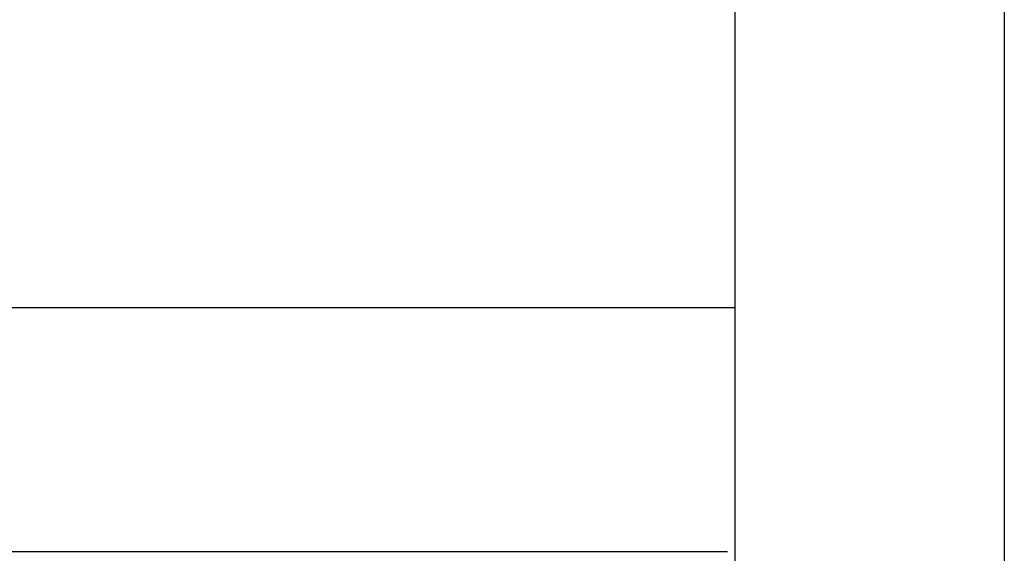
# Model space of a CAD drawing. Header units: inches. Extents: x -3.1 to 15.2, y -1.5 to 10.6.
# Tile 83 of 89: x 13.6 to 15.2, y -0.3 to 0.5. Entities that reach past the tile are written whole.
import ezdxf

# ---------------------------------------------------------------- set-up
doc = ezdxf.new("R2010")
doc.units = ezdxf.units.IN
doc.header["$MEASUREMENT"] = 0
doc.layers.add('chop', color=7, linetype='Continuous')

# ---------------------------------------------------------------- blocks, each defined once
blk = doc.blocks.new('block 3194')
at = {"layer": 'chop', "color": 7, "lineweight": 30, "true_color": 0xffffff}
blk.add_lwpolyline([(14.7113, -0.3272), (7.8515, -0.3272)], dxfattribs=at)
blk = doc.blocks.new('block 3196')
at = {"layer": 'chop', "color": 7, "lineweight": 30, "true_color": 0xffffff}
blk.add_lwpolyline([(10.0185, 0.0604), (14.7229, 0.0604)], dxfattribs=at)
blk = doc.blocks.new('block 3229')
at = {"layer": 'chop', "color": 7, "lineweight": 30, "true_color": 0xffffff}
blk.add_lwpolyline([(14.7232, 10.1342), (14.7232, -1.055)], dxfattribs=at)
blk = doc.blocks.new('block 3230')
at = {"layer": 'chop', "color": 7, "lineweight": 30, "true_color": 0xffffff}
blk.add_lwpolyline([(15.1503, 10.5755), (15.1503, -1.5177)], dxfattribs=at)
blk = doc.blocks.new('block 3113')
at = {"layer": 'chop'}
for name in ['block 3230', 'block 3229', 'block 3196', 'block 3194']:
    blk.add_blockref(name, (0, 0), dxfattribs=at)

msp = doc.modelspace()

# ---------------------------------------------------------------- block references
at = {"layer": 'chop'}
msp.add_blockref('block 3113', (0, 0), dxfattribs=at)

doc.saveas('drawing.dxf')
